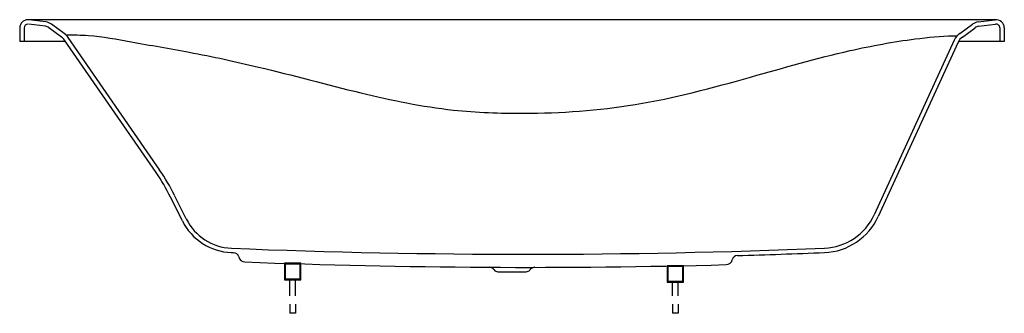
# Model space of a CAD drawing. Header units: millimetres. Extents: x 0 to 1.8, y 0.01 to 0.55.
import ezdxf

# ---------------------------------------------------------------- set-up
doc = ezdxf.new("R2010")
doc.units = ezdxf.units.MM
doc.layers.add('BLOCKS', color=3, linetype='Continuous')

msp = doc.modelspace()

# ---------------------------------------------------------------- linework, layer by layer
at = {"layer": 'BLOCKS'}
for p, q in [((1.785, 0.549), (0.015, 0.549)), ((0.047, 0.5369), (0.0159, 0.5409)), ((0.048, 0.5449), (0.0169, 0.5488)), ((0.0814, 0.5239), (0.0582, 0.5408)), ((1.7186, 0.5239), (1.7418, 0.5408)), ((1.752, 0.5449), (1.7831, 0.5488)), ((1.753, 0.5369), (1.7841, 0.5409)), ((0, 0.534), (0, 0.509)), ((0.008, 0.534), (0.008, 0.509)), ((0.0767, 0.5174), (0.0535, 0.5343)), ((1.7233, 0.5174), (1.7465, 0.5343)), ((1.792, 0.534), (1.792, 0.509)), ((1.8, 0.534), (1.8, 0.509)), ((1.8, 0.534), (1.8, 0.509)), ((0.0841, 0.509), (0, 0.509)), ((0.2493, 0.27), (0.0822, 0.5117)), ((0.2559, 0.2745), (0.0888, 0.5163)), ((1.7085, 0.5114), (1.5623, 0.1931)), ((1.7157, 0.5081), (1.5696, 0.1898)), ((1.8, 0.509), (1.7162, 0.509)), ((0.2974, 0.1817), (0.2759, 0.2249)), ((0.3046, 0.1853), (0.2831, 0.2284)), ((0.494, 0.045), (0.494, 0.0743)), ((0.504, 0.045), (0.504, 0.0743)), ((1.1935, 0.045), (1.1935, 0.07)), ((1.2035, 0.045), (1.2035, 0.07)), ((0.494, 0.03), (0.494, 0.0131)), ((0.504, 0.03), (0.504, 0.0131)), ((1.1935, 0.03), (1.1935, 0.0131)), ((1.2035, 0.03), (1.2035, 0.0131)), ((0.504, 0.0131), (0.494, 0.0131)), ((1.2035, 0.0131), (1.1935, 0.0131))]:
    msp.add_line(p, q, dxfattribs=at)
at = {"layer": 'BLOCKS', "flags": 128}
for points in [[(0.2974, 0.1817, 0.273649), (0.3868, 0.1239, 0.000076), (0.3909, 0.1237, 0.000076)], [(0.3046, 0.1853, 0.273649), (0.3871, 0.1318, 0.020259), (1.4712, 0.132)], [(1.3121, 0.1185, 0.002977), (1.4715, 0.124)], [(0.4114, 0.1069, 0.016413), (1.2914, 0.1019, 0.016413)], [(0.8739, 0.089, 0.00097), (0.926, 0.0889, 0.00097)]]:
    msp.add_lwpolyline(points, format="xyb", dxfattribs=at)
at = {"layer": 'BLOCKS'}
for points in [[(0.484, 0.1043), (0.484, 0.0743), (0.514, 0.0743), (0.514, 0.1043)], [(0.4855, 0.1028), (0.4855, 0.0758), (0.5125, 0.0758), (0.5125, 0.1028)], [(1.1835, 0.1), (1.1835, 0.07), (1.2135, 0.07), (1.2135, 0.1)], [(1.185, 0.0985), (1.185, 0.0715), (1.212, 0.0715), (1.212, 0.0985)]]:
    msp.add_lwpolyline(points, close=True, dxfattribs=at)
for centre, radius, start, end in [((0.015, 0.534), 0.015, 90, 180), ((0.015, 0.534), 0.007, 90, 180), ((0.0452, 0.5229), 0.0222, 53.8421, 82.7082), ((1.7548, 0.5229), 0.0222, 97.2918, 126.1579), ((1.785, 0.534), 0.015, 0, 97.2918), ((1.785, 0.534), 0.007, 0, 97.2918), ((0.0452, 0.5229), 0.0142, 53.8421, 82.7082), ((0.0626, 0.4982), 0.0318, 34.6523, 53.8421), ((1.7374, 0.4982), 0.0318, 126.1579, 155.3422), ((1.7548, 0.5229), 0.0142, 97.2918, 126.1579), ((0.0626, 0.4982), 0.0238, 34.6523, 53.8421), ((1.7374, 0.4982), 0.0238, 126.1579, 155.3422), ((-0.0526, 0.0613), 0.375, 26.4702, 34.6523), ((-0.0526, 0.0613), 0.367, 26.4702, 34.6523), ((1.4669, 0.2369), 0.105, 272.3295, 335.3422), ((1.4669, 0.2369), 0.113, 272.3295, 335.3422), ((0.3905, 0.1135), 0.0102, 13.6224, 87.7047), ((0.4119, 0.1187), 0.0119, 193.6236, 267.7953), ((1.2911, 0.1138), 0.0119, 271.5565, 345.736), ((1.3124, 0.1083), 0.0102, 91.6471, 165.7385), ((0.8579, 0.0851), 0.012, 36.5078, 89.7043), ((0.874, 0.097), 0.008, 216.4575, 270), ((0.926, 0.0969), 0.008, 269.9497, 323.0126), ((0.942, 0.085), 0.012, 90, 143.2605)]:
    msp.add_arc(centre, radius, start, end, dxfattribs=at)
msp.add_open_spline([(0.0844, 0.5213, -0.0001), (0.0982, 0.5213, -0.0001), (0.1382, 0.521, -0.0001), (0.2133, 0.5066, -0.0002), (0.3171, 0.4892, -0.0003), (0.4576, 0.4592, -0.0004), (0.6163, 0.4151, -0.0006), (0.7779, 0.3816, -0.0008), (0.9466, 0.3755, -0.0008), (1.1304, 0.3882, -0.0008), (1.3273, 0.441, -0.0005), (1.4956, 0.4901, -0.0003), (1.62, 0.5129, -0.0002), (1.6859, 0.5194, -0.0001), (1.7115, 0.5196, -0.0001), (1.7139, 0.5196, -0.0001)], degree=3, knots=[4.150169, 4.150169, 4.150169, 4.150169, 45.415152, 124.093816, 232.332814, 361.740626, 554.467457, 726.898859, 854.979601, 1059.851547, 1276.767688, 1464.745582, 1585.839909, 1655.679315, 1662.766009, 1662.766009, 1662.766009, 1662.766009], dxfattribs=at)

doc.saveas('drawing.dxf')
